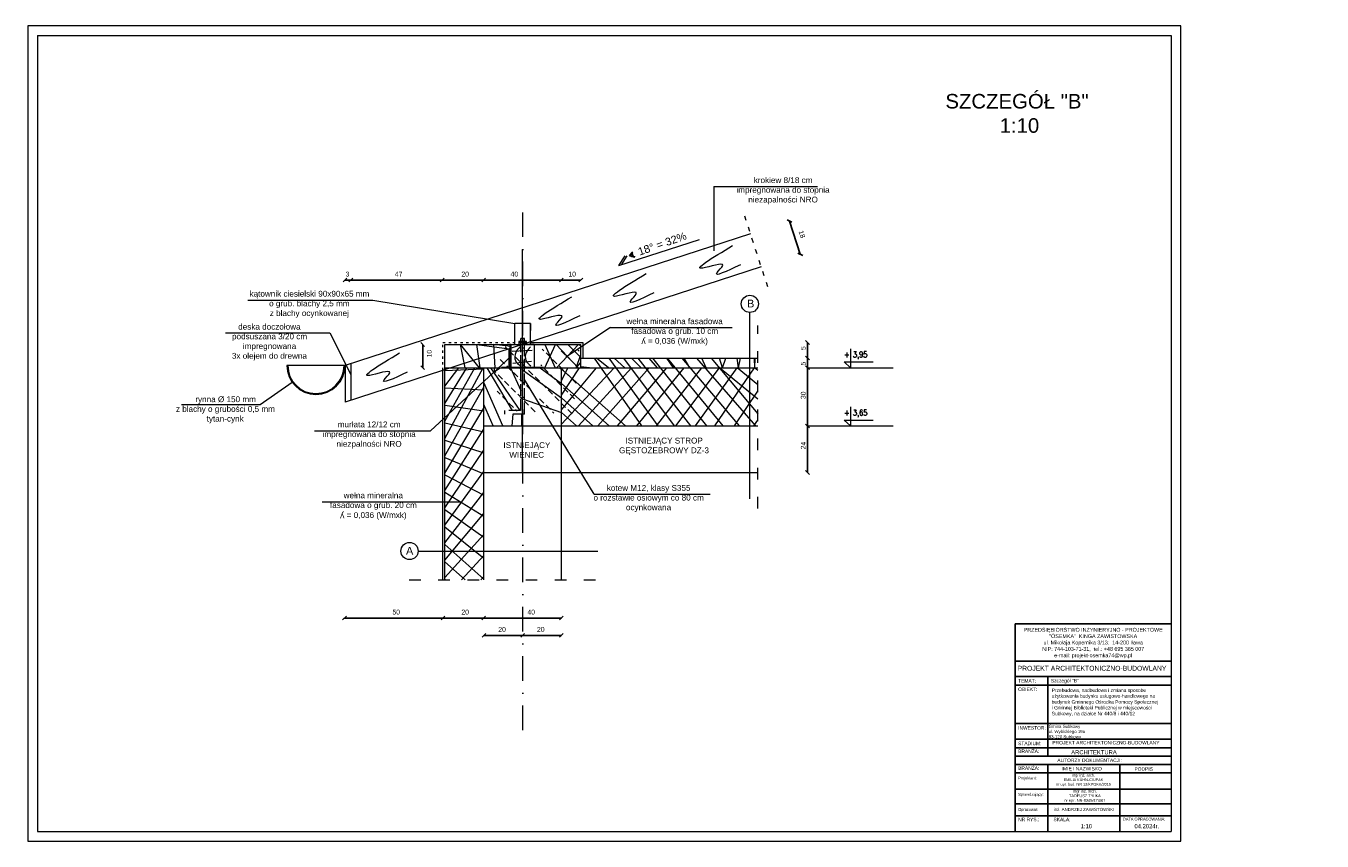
# Model space of a CAD drawing. Header units: millimetres. Extents: x 6197 to 108098, y 4257 to 29730.
# Tile 138 of 148: x 57640 to 64317, y 9027 to 13227. Entities that reach past the tile are written whole.
import ezdxf

# ---------------------------------------------------------------- set-up
doc = ezdxf.new("R2010")
doc.units = ezdxf.units.MM
for name, pattern in [('ACAD_ISO02W100', [15, 12, -3]), ('ACAD_ISO03W100', [30, 12, -18]), ('DASHDOTX2', [50.8, 25.4, -12.7, 0, -12.7])]:
    doc.linetypes.add(name, pattern=pattern)
doc.layers.add('&_opisy_100', color=51, linetype='Continuous', lineweight=20)
doc.layers.add('R-TAB', color=1, linetype='Continuous')
doc.styles.add('Romans', font='romans.shx', dxfattribs={"width": 0.75})
doc.styles.get("Standard").update_dxf_attribs({"font": 'arial.ttf'})
doc.dimstyles.new('ISO-25', dxfattribs={"dimtxt": 2.5, "dimasz": 2.5, "dimexe": 1.25, "dimexo": 0.625, "dimtad": 1, "dimtxsty": 'Standard', "dimcen": 2.5, "dimadec": 0, "dimazin": 0, "dimtfac": 1, "dimtmove": 0, "dimatfit": 3, "dimfxl": 1, "dimarcsym": 0})

# ---------------------------------------------------------------- blocks, each defined once
blk = doc.blocks.new('_Oblique')
at = {"color": 0, "linetype": 'ByBlock', "lineweight": -2}
blk.add_line((-0.5, -0.5), (0.5, 0.5), dxfattribs=at)
blk = doc.blocks.new('*D1558')
at = {"color": 0, "lineweight": -2, "transparency": 16777216}
blk.add_line((59784.33510870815, 11918.01072898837), (59314.33510870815, 11918.01072898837), dxfattribs=at)
at = {"layer": 'Defpoints', "color": 0, "transparency": 16777216}
for p in [(59314.33510870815, 11918.01072898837), (59784.33510870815, 11529.72152248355), (59314.33510870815, 11431.43079176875)]:
    blk.add_point(p, dxfattribs=at)
at = {"color": 0, "lineweight": -2, "transparency": 16777216, "xscale": 20, "yscale": 20, "zscale": 20, "rotation": 180}
blk.add_blockref('_Oblique', (59314.33510870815, 11918.01072898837), dxfattribs=at)
at = {"color": 0, "lineweight": -2, "transparency": 16777216, "xscale": 20, "yscale": 20, "zscale": 20}
blk.add_blockref('_Oblique', (59784.33510870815, 11918.01072898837), dxfattribs=at)
at = {"color": 0, "lineweight": 20, "transparency": 16777216, "insert": (59560.53465647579, 11948.53943959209), "char_height": 25, "width": 33.3731241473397, "attachment_point": 5}
blk.add_mtext('47', dxfattribs=at)
blk = doc.blocks.new('*D1559')
at = {"color": 0, "lineweight": -2, "transparency": 16777216}
blk.add_line((59314.33510870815, 11918.01072898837), (59284.33510870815, 11918.01072898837), dxfattribs=at)
at = {"layer": 'Defpoints', "color": 0, "transparency": 16777216}
for p in [(59284.33510870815, 11918.01072898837), (59284.33510870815, 11421.68320086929), (59314.33510870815, 11431.43079176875)]:
    blk.add_point(p, dxfattribs=at)
at = {"color": 0, "lineweight": -2, "transparency": 16777216, "xscale": 20, "yscale": 20, "zscale": 20, "rotation": 180}
blk.add_blockref('_Oblique', (59284.33510870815, 11918.01072898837), dxfattribs=at)
at = {"color": 0, "lineweight": -2, "transparency": 16777216, "xscale": 20, "yscale": 20, "zscale": 20}
blk.add_blockref('_Oblique', (59314.33510870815, 11918.01072898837), dxfattribs=at)
at = {"color": 0, "lineweight": 20, "transparency": 16777216, "insert": (59296.65482659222, 11948.53943959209), "char_height": 25, "width": 33.3731241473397, "attachment_point": 5}
blk.add_mtext('3', dxfattribs=at)
blk = doc.blocks.new('*D1560')
at = {"color": 0, "lineweight": -2, "transparency": 16777216}
blk.add_line((59684.24520439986, 11466.27418843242), (59684.24520439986, 11586.27418843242), dxfattribs=at)
at = {"layer": 'Defpoints', "color": 0, "transparency": 16777216}
for p in [(59684.24520439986, 11586.27418843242), (60139.33510870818, 11586.27418843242), (60139.0452277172, 11466.27418843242)]:
    blk.add_point(p, dxfattribs=at)
at = {"color": 0, "lineweight": -2, "transparency": 16777216, "xscale": 20, "yscale": 20, "zscale": 20}
for p, rotation in [((59684.24520439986, 11586.27418843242), 90), ((59684.24520439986, 11466.27418843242), 270)]:
    blk.add_blockref('_Oblique', p, dxfattribs=dict(at, rotation=rotation))
at = {"color": 0, "lineweight": 20, "transparency": 16777216, "insert": (59718.42599220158, 11538.59435084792), "char_height": 25, "attachment_point": 5, "rotation": 90}
blk.add_mtext('10', dxfattribs=at)
blk = doc.blocks.new('*D1561')
at = {"color": 0, "lineweight": -2, "transparency": 16777216}
blk.add_line((59998.61959166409, 11918.01072898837), (59784.33510870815, 11918.01072898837), dxfattribs=at)
at = {"layer": 'Defpoints', "color": 0, "transparency": 16777216}
for p in [(59784.33510870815, 11918.01072898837), (59784.33510870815, 11431.43079176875), (59998.61959166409, 11466.27418843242)]:
    blk.add_point(p, dxfattribs=at)
at = {"color": 0, "lineweight": -2, "transparency": 16777216, "xscale": 20, "yscale": 20, "zscale": 20, "rotation": 180}
blk.add_blockref('_Oblique', (59784.33510870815, 11918.01072898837), dxfattribs=at)
at = {"color": 0, "lineweight": -2, "transparency": 16777216, "xscale": 20, "yscale": 20, "zscale": 20}
blk.add_blockref('_Oblique', (59998.61959166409, 11918.01072898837), dxfattribs=at)
at = {"color": 0, "lineweight": 20, "transparency": 16777216, "insert": (59903.10401911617, 11948.53943959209), "char_height": 25, "width": 33.3731241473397, "attachment_point": 5}
blk.add_mtext('20', dxfattribs=at)
blk = doc.blocks.new('*D1562')
at = {"color": 0, "lineweight": -2, "transparency": 16777216}
blk.add_line((60398.61959166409, 11918.01072898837), (59998.61959166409, 11918.01072898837), dxfattribs=at)
at = {"layer": 'Defpoints', "color": 0, "transparency": 16777216}
for p in [(59998.61959166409, 11918.01072898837), (59998.61959166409, 11431.43079176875), (60398.61959166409, 11466.27418843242)]:
    blk.add_point(p, dxfattribs=at)
at = {"color": 0, "lineweight": -2, "transparency": 16777216, "xscale": 20, "yscale": 20, "zscale": 20, "rotation": 180}
blk.add_blockref('_Oblique', (59998.61959166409, 11918.01072898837), dxfattribs=at)
at = {"color": 0, "lineweight": -2, "transparency": 16777216, "xscale": 20, "yscale": 20, "zscale": 20}
blk.add_blockref('_Oblique', (60398.61959166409, 11918.01072898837), dxfattribs=at)
at = {"color": 0, "lineweight": 20, "transparency": 16777216, "insert": (60156.48238320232, 11948.53943959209), "char_height": 25, "width": 33.3731241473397, "attachment_point": 5}
blk.add_mtext('40', dxfattribs=at)
blk = doc.blocks.new('*D1563')
at = {"color": 0, "lineweight": -2, "transparency": 16777216}
blk.add_line((60498.61959166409, 11918.01072898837), (60398.61959166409, 11918.01072898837), dxfattribs=at)
at = {"layer": 'Defpoints', "color": 0, "transparency": 16777216}
for p in [(60398.61959166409, 11918.01072898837), (60398.61959166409, 11431.43079176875), (60498.61959166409, 11466.27418843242)]:
    blk.add_point(p, dxfattribs=at)
at = {"color": 0, "lineweight": -2, "transparency": 16777216, "xscale": 20, "yscale": 20, "zscale": 20, "rotation": 180}
blk.add_blockref('_Oblique', (60398.61959166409, 11918.01072898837), dxfattribs=at)
at = {"color": 0, "lineweight": -2, "transparency": 16777216, "xscale": 20, "yscale": 20, "zscale": 20}
blk.add_blockref('_Oblique', (60498.61959166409, 11918.01072898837), dxfattribs=at)
at = {"color": 0, "lineweight": 20, "transparency": 16777216, "insert": (60454.34444398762, 11948.53943959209), "char_height": 25, "width": 33.3731241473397, "attachment_point": 5}
blk.add_mtext('10', dxfattribs=at)
blk = doc.blocks.new('*D1564')
at = {"color": 0, "lineweight": -2, "transparency": 16777216}
blk.add_line((59998.61959166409, 10176.53605857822), (59788.61959166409, 10176.53605857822), dxfattribs=at)
at = {"layer": 'Defpoints', "color": 0, "transparency": 16777216}
for p in [(59788.61959166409, 10372.82758489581), (59998.61959166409, 10372.82758489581), (59788.61959166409, 10176.53605857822)]:
    blk.add_point(p, dxfattribs=at)
at = {"color": 0, "lineweight": -2, "transparency": 16777216, "xscale": 20, "yscale": 20, "zscale": 20, "rotation": 180}
blk.add_blockref('_Oblique', (59788.61959166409, 10176.53605857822), dxfattribs=at)
at = {"color": 0, "lineweight": -2, "transparency": 16777216, "xscale": 20, "yscale": 20, "zscale": 20}
blk.add_blockref('_Oblique', (59998.61959166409, 10176.53605857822), dxfattribs=at)
at = {"color": 0, "lineweight": 20, "transparency": 16777216, "insert": (59903.10401911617, 10207.06476918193), "char_height": 25, "width": 33.3731241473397, "attachment_point": 5}
blk.add_mtext('20', dxfattribs=at)
blk = doc.blocks.new('*D1565')
at = {"color": 0, "lineweight": -2, "transparency": 16777216}
blk.add_line((60398.61959166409, 10176.53605857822), (59998.61959166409, 10176.53605857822), dxfattribs=at)
at = {"layer": 'Defpoints', "color": 0, "transparency": 16777216}
for p in [(59998.61959166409, 10372.82758489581), (60398.61959166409, 10372.82758501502), (59998.61959166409, 10176.53605857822)]:
    blk.add_point(p, dxfattribs=at)
at = {"color": 0, "lineweight": -2, "transparency": 16777216, "xscale": 20, "yscale": 20, "zscale": 20, "rotation": 180}
blk.add_blockref('_Oblique', (59998.61959166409, 10176.53605857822), dxfattribs=at)
at = {"color": 0, "lineweight": -2, "transparency": 16777216, "xscale": 20, "yscale": 20, "zscale": 20}
blk.add_blockref('_Oblique', (60398.61959166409, 10176.53605857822), dxfattribs=at)
at = {"color": 0, "lineweight": 20, "transparency": 16777216, "insert": (60243.36859555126, 10207.06476918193), "char_height": 25, "width": 33.3731241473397, "attachment_point": 5}
blk.add_mtext('40', dxfattribs=at)
blk = doc.blocks.new('*D1566')
at = {"color": 0, "lineweight": -2, "transparency": 16777216}
blk.add_line((59788.61959166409, 10176.53605857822), (59281.26964015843, 10176.53605857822), dxfattribs=at)
at = {"layer": 'Defpoints', "color": 0, "transparency": 16777216}
for p in [(59281.26964015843, 11287.97663525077), (59788.61959166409, 10372.82758489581), (59281.26964015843, 10176.53605857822)]:
    blk.add_point(p, dxfattribs=at)
at = {"color": 0, "lineweight": -2, "transparency": 16777216, "xscale": 20, "yscale": 20, "zscale": 20, "rotation": 180}
blk.add_blockref('_Oblique', (59281.26964015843, 10176.53605857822), dxfattribs=at)
at = {"color": 0, "lineweight": -2, "transparency": 16777216, "xscale": 20, "yscale": 20, "zscale": 20}
blk.add_blockref('_Oblique', (59788.61959166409, 10176.53605857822), dxfattribs=at)
at = {"color": 0, "lineweight": 20, "transparency": 16777216, "insert": (59547.89986796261, 10207.06476918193), "char_height": 25, "width": 33.3731241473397, "attachment_point": 5}
blk.add_mtext('50', dxfattribs=at)
blk = doc.blocks.new('*D1567')
at = {"color": 0, "lineweight": -2, "transparency": 16777216}
blk.add_line((60398.61959166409, 10087.22084513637), (60199.33510870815, 10087.22084513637), dxfattribs=at)
at = {"layer": 'Defpoints', "color": 0, "transparency": 16777216}
for p in [(60199.33510870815, 10372.82758489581), (60398.61959166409, 10372.82758489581), (60199.33510870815, 10087.22084513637)]:
    blk.add_point(p, dxfattribs=at)
at = {"color": 0, "lineweight": -2, "transparency": 16777216, "xscale": 20, "yscale": 20, "zscale": 20, "rotation": 180}
blk.add_blockref('_Oblique', (60199.33510870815, 10087.22084513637), dxfattribs=at)
at = {"color": 0, "lineweight": -2, "transparency": 16777216, "xscale": 20, "yscale": 20, "zscale": 20}
blk.add_blockref('_Oblique', (60398.61959166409, 10087.22084513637), dxfattribs=at)
at = {"color": 0, "lineweight": 20, "transparency": 16777216, "insert": (60292.52259797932, 10117.74955574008), "char_height": 25, "width": 33.3731241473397, "attachment_point": 5}
blk.add_mtext('20', dxfattribs=at)
blk = doc.blocks.new('*D1568')
at = {"color": 0, "lineweight": -2, "transparency": 16777216}
blk.add_line((60199.33510870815, 10087.22084513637), (60000.05062575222, 10087.22084513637), dxfattribs=at)
at = {"layer": 'Defpoints', "color": 0, "transparency": 16777216}
for p in [(60000.05062575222, 10372.82758489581), (60199.33510870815, 10372.82758489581), (60000.05062575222, 10087.22084513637)]:
    blk.add_point(p, dxfattribs=at)
at = {"color": 0, "lineweight": -2, "transparency": 16777216, "xscale": 20, "yscale": 20, "zscale": 20, "rotation": 180}
blk.add_blockref('_Oblique', (60000.05062575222, 10087.22084513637), dxfattribs=at)
at = {"color": 0, "lineweight": -2, "transparency": 16777216, "xscale": 20, "yscale": 20, "zscale": 20}
blk.add_blockref('_Oblique', (60199.33510870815, 10087.22084513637), dxfattribs=at)
at = {"color": 0, "lineweight": 20, "transparency": 16777216, "insert": (60093.23811502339, 10117.74955574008), "char_height": 25, "width": 33.3731241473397, "attachment_point": 5}
blk.add_mtext('20', dxfattribs=at)
blk = doc.blocks.new('*D1569')
at = {"color": 0, "lineweight": -2, "transparency": 16777216}
blk.add_line((61666.87403459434, 11516.27418843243), (61666.87403459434, 11596.27418843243), dxfattribs=at)
at = {"layer": 'Defpoints', "color": 0, "transparency": 16777216}
for p in [(60508.61959166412, 11596.27418843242), (61666.87403459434, 11596.27418843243), (60508.61959166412, 11516.27418843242)]:
    blk.add_point(p, dxfattribs=at)
at = {"color": 0, "lineweight": -2, "transparency": 16777216, "xscale": 20, "yscale": 20, "zscale": 20}
for p, rotation in [((61666.87403459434, 11596.27418843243), 90), ((61666.87403459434, 11516.27418843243), 270)]:
    blk.add_blockref('_Oblique', p, dxfattribs=dict(at, rotation=rotation))
at = {"color": 0, "lineweight": 20, "transparency": 16777216, "insert": (61644.86877031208, 11567.18717995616), "char_height": 25, "attachment_point": 5, "rotation": 90}
blk.add_mtext('5', dxfattribs=at)
blk = doc.blocks.new('*D1570')
at = {"color": 0, "lineweight": -2, "transparency": 16777216}
blk.add_line((61666.87403602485, 11466.27418843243), (61666.87403602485, 11516.27418843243), dxfattribs=at)
at = {"layer": 'Defpoints', "color": 0, "transparency": 16777216}
for p in [(60508.61959166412, 11516.27418843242), (61666.87403602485, 11516.27418843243), (60508.61959166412, 11466.27418843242)]:
    blk.add_point(p, dxfattribs=at)
at = {"color": 0, "lineweight": -2, "transparency": 16777216, "xscale": 20, "yscale": 20, "zscale": 20}
for p, rotation in [((61666.87403602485, 11516.27418843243), 90), ((61666.87403602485, 11466.27418843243), 270)]:
    blk.add_blockref('_Oblique', p, dxfattribs=dict(at, rotation=rotation))
at = {"color": 0, "lineweight": 20, "transparency": 16777216, "insert": (61644.86877031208, 11487.18717995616), "char_height": 25, "attachment_point": 5, "rotation": 90}
blk.add_mtext('5', dxfattribs=at)
blk = doc.blocks.new('*D1571')
at = {"color": 0, "lineweight": -2, "transparency": 16777216}
blk.add_line((61666.87404031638, 11166.27418843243), (61666.87404031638, 11466.27418700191), dxfattribs=at)
at = {"layer": 'Defpoints', "color": 0, "transparency": 16777216}
for p in [(60508.61959309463, 11466.27418700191), (61666.87404031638, 11466.27418700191), (60508.61959309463, 11166.27418843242)]:
    blk.add_point(p, dxfattribs=at)
at = {"color": 0, "lineweight": -2, "transparency": 16777216, "xscale": 20, "yscale": 20, "zscale": 20}
for p, rotation in [((61666.87404031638, 11466.27418700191), 90), ((61666.87404031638, 11166.27418843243), 270)]:
    blk.add_blockref('_Oblique', p, dxfattribs=dict(at, rotation=rotation))
at = {"color": 0, "lineweight": 20, "transparency": 16777216, "insert": (61644.86877174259, 11324.15937379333), "char_height": 25, "attachment_point": 5, "rotation": 90}
blk.add_mtext('30', dxfattribs=at)
blk = doc.blocks.new('*D1572')
at = {"color": 0, "lineweight": -2, "transparency": 16777216}
blk.add_line((61666.87404746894, 10926.27418843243), (61666.87404746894, 11166.27418414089), dxfattribs=at)
at = {"layer": 'Defpoints', "color": 0, "transparency": 16777216}
for p in [(60508.61959738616, 11166.27418414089), (61666.87404746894, 11166.27418414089), (60508.61959738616, 10926.27418843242)]:
    blk.add_point(p, dxfattribs=at)
at = {"color": 0, "lineweight": -2, "transparency": 16777216, "xscale": 20, "yscale": 20, "zscale": 20}
for p, rotation in [((61666.87404746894, 11166.27418414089), 90), ((61666.87404746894, 10926.27418843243), 270)]:
    blk.add_blockref('_Oblique', p, dxfattribs=dict(at, rotation=rotation))
at = {"color": 0, "lineweight": 20, "transparency": 16777216, "insert": (61644.86877603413, 11065.14023974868), "char_height": 25, "attachment_point": 5, "rotation": 90}
blk.add_mtext('24', dxfattribs=at)
blk = doc.blocks.new('*D1608')
at = {"color": 0, "lineweight": -2, "transparency": 16777216}
blk.add_line((61573.52270840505, 12222.03800622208), (61629.1457674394, 12050.84783331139), dxfattribs=at)
at = {"layer": 'Defpoints', "color": 0, "transparency": 16777216}
for p in [(61372.86582584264, 12156.84063282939), (61629.1457674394, 12050.84783331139), (61428.48888487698, 11985.6504599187)]:
    blk.add_point(p, dxfattribs=at)
at = {"color": 0, "lineweight": -2, "transparency": 16777216, "xscale": 20, "yscale": 20, "zscale": 20}
for p, rotation in [((61573.52270840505, 12222.03800622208), 108.0000000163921), ((61629.1457674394, 12050.84783331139), 288.0000000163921)]:
    blk.add_blockref('_Oblique', p, dxfattribs=dict(at, rotation=rotation))
at = {"color": 0, "lineweight": 20, "transparency": 16777216, "insert": (61638.01759261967, 12153.84159532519), "char_height": 25, "attachment_point": 5, "rotation": 288.00000001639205}
blk.add_mtext('18', dxfattribs=at)

msp = doc.modelspace()

# ---------------------------------------------------------------- hatches: boundary and pattern name
at = {"lineweight": 20}
h = msp.add_hatch(dxfattribs=at)
h.set_pattern_fill('ANSI37', color=256, scale=20, angle=90)
h.set_pattern_definition([(135, (-1177897364.885164, -935728249.1921173), (-44.90128060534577, -44.90128060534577), []), (225, (-1177897364.885164, -935728249.1921173), (44.90128060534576, -44.90128060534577), [])])
h.paths.add_polyline_path([(59998.61959166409, 11466.27418843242), (59830.01308412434, 11466.27418843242), (59798.61959166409, 11456.07382431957), (59798.61959166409, 10372.82758489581), (59998.61959166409, 10372.82758489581)])
h.paths.add_polyline_path([(61411.38579935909, 11466.27418855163), (60398.61959166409, 11466.27418843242), (60398.61959166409, 11166.27418843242), (61411.38579935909, 11166.27418855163)])
h.paths.add_polyline_path([(61411.38579935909, 11516.27418843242), (60498.61959166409, 11516.27418843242), (60498.61959166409, 11466.27418843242), (61411.38579935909, 11466.27418855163)])
h.paths.add_polyline_path([(60498.61959142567, 11586.27418843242), (60259.33510870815, 11586.27418843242), (60259.33510870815, 11466.27418843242), (60498.61959166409, 11466.27418843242)])
h.paths.add_polyline_path([(60139.33510870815, 11566.77900663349), (59830.01308412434, 11466.27418843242), (60139.33510870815, 11466.27418843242)], flags=17)
h.paths.add_polyline_path([(60139.33510870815, 11566.77900663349), (60139.33510870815, 11586.27418843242), (59798.61959166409, 11586.27418843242), (59798.61959166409, 11466.27418843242), (59830.01308412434, 11466.27418843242)])
h = msp.add_hatch(dxfattribs=at)
h.set_pattern_fill('ANSI33', color=256, scale=10, angle=90)
h.set_pattern_definition([(135, (-1177897364.885164, -935728249.1921173), (-44.90128060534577, -44.90128060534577), []), (135, (-1177897364.885164, -935728204.2908174), (-44.90128060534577, -44.90128060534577), [31.75, -15.875])])
h.paths.add_polyline_path([(60398.61959166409, 11466.27418843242), (60198.61959166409, 11466.27418843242), (60198.61959166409, 11166.27418843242), (60398.61959166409, 11166.27418843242)])
h.paths.add_polyline_path([(60189.33510870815, 11466.27418843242), (60090.57676381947, 11466.27418843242), (60074.6532697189, 11466.27418843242), (59998.61959166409, 11395.74402490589), (59998.61959166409, 11166.27418843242), (60198.61959166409, 11166.27418843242), (60198.61959166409, 11226.27418843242), (60107.90407462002, 11226.27418843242), (60107.90407462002, 11246.27418843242), (60189.33510870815, 11246.27418855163)])
h.paths.add_polyline_path([(60074.6532697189, 11466.27418843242), (59998.61959166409, 11466.27418843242), (59998.61959166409, 11395.74402490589)], flags=17)

# ---------------------------------------------------------------- linework, layer by layer
at = {"layer": '&_opisy_100', "color": 0}
for points in [[(61887.22054285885, 11564.26801708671), (61887.22054285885, 11466.27418449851), (61855.09425349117, 11496.34037903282), (62004.83605952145, 11496.34037903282)], [(61887.22054285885, 11264.26801422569), (61887.22054285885, 11166.27418163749), (61855.09425349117, 11196.34037617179), (62004.83605952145, 11196.34037617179)]]:
    msp.add_lwpolyline(points, dxfattribs=at)
at = {"color": 3, "lineweight": 20}
for p, q in [((57649.8460876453, 13227.33423355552), (57649.8460876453, 9027.33423355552)), ((63589.8460876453, 13227.33423355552), (57649.8460876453, 13227.33423355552))]:
    msp.add_line(p, q, dxfattribs=at)
at = {"lineweight": 20}
for p, q in [((63589.8460876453, 9027.33423355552), (63589.8460876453, 13227.33423355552)), ((57699.8460876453, 13177.33423355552), (57699.8460876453, 9077.33423355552)), ((57699.8460876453, 13177.33423355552), (63539.8460876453, 13177.33423355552)), ((63539.8460876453, 13177.33423355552), (63539.8460876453, 9077.33423355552)), ((61184.1704103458, 12400.41049233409), (61718.56904954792, 12400.41049233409)), ((61184.1704103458, 12400.41049233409), (61184.1704103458, 12068.24203589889)), ((61372.86582584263, 12156.84063282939), (59284.33510870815, 11478.23586681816)), ((60198.61959166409, 10922.91253748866), (60198.61959166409, 12075.66273478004)), ((61428.48888487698, 11985.6504599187), (59284.33510870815, 11288.9726664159)), ((58784.24578423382, 11813.83287635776), (59428.09605069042, 11813.83287635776)), ((59428.09605069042, 11813.83287635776), (60159.33510870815, 11694.13152090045)), ((60159.33510870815, 11586.27418843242), (60159.33510870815, 11694.13152090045)), ((60239.33510870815, 11694.13152101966), (60159.33510870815, 11694.13152101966)), ((60239.33510870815, 11586.27418843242), (60239.33510870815, 11693.39219156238)), ((60239.33510870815, 11693.39219156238), (60239.33510870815, 11657.68619051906)), ((61369.6680042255, 10790.78238025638), (61369.6680042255, 11750.84232285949)), ((58667.97378010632, 11645.31425562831), (59205.99566693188, 11645.31425562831)), ((59205.99566693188, 11645.31425562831), (59314.33510870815, 11431.43079176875)), ((60652.35922903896, 11673.37073901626), (60420.87340516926, 11519.96063486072)), ((60652.35922903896, 11673.37073901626), (61277.93548126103, 11673.37073901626)), ((59798.61959166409, 10372.82758489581), (59798.61959166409, 11586.27418843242)), ((59798.61959166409, 11586.27418843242), (60498.61959166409, 11586.27418843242)), ((60139.33510870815, 11466.27418843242), (60139.33510870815, 11586.27418843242)), ((60139.33510870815, 11586.27418843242), (60259.33510870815, 11586.27418843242)), ((60248.13813204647, 11555.66177991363), (60145.9881255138, 11549.04188517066)), ((60189.33510870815, 11601.27418843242), (60179.33510870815, 11601.27418843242)), ((60179.33510870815, 11601.27418843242), (60179.33510870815, 11586.27418843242)), ((60179.33510870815, 11596.27418843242), (60219.33510870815, 11596.27418843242)), ((60189.33510870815, 11586.27418843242), (60189.33510870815, 11616.27418855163)), ((60209.33510870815, 11616.27418843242), (60189.33510870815, 11616.27418843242)), ((60219.33510870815, 11601.27418843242), (60189.33510870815, 11601.27418843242)), ((60199.33510870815, 11586.27418843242), (60199.33510870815, 11616.27418855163)), ((60209.33510870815, 11586.27418831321), (60209.33510870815, 11616.27418855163)), ((60209.33510870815, 11601.27418843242), (60209.33510870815, 11616.27418843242)), ((60219.33510870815, 11586.27418843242), (60219.33510870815, 11601.27418843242)), ((60259.33510870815, 11586.27418843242), (60219.33510870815, 11586.27418843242)), ((60239.33510894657, 11596.27418843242), (60508.61959166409, 11596.27418843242)), ((60259.33510870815, 11586.27418843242), (60259.33510870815, 11466.27418855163)), ((60498.61959166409, 11466.27418843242), (60498.61959142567, 11586.27418843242)), ((60508.61959166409, 11596.27418843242), (60508.61959166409, 11516.27418843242)), ((59314.33510870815, 11487.98345771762), (59314.33510870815, 11298.72025731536)), ((59724.87378663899, 11141.8126501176), (60139.33510870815, 11526.27418843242)), ((60243.95492763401, 11497.82385734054), (60148.0801136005, 11488.06825676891)), ((60498.61959166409, 11516.27418843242), (61411.38579935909, 11516.27418843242)), ((59284.33510870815, 11478.23586681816), (58984.33510870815, 11478.23586681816)), ((59284.33510870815, 11478.23586681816), (59284.33510870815, 11288.9726664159)), ((59788.61959166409, 10372.82758489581), (59788.61959166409, 11452.82462743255)), ((59798.61959166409, 11466.27418843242), (61411.38579935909, 11466.27418855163)), ((59998.61959166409, 10372.82758489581), (59998.61959166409, 11466.27418843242)), ((60398.61959166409, 10372.82758489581), (60398.61959166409, 11466.27418843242)), ((61666.87403745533, 11466.27418461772), (62107.56702799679, 11466.27418461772)), ((58846.76257867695, 11275.99037304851), (59011.63998169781, 11391.94620445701)), ((60566.85428042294, 10814.64144769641), (60209.33510870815, 11406.27418843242)), ((58441.4562351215, 11275.99037304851), (58846.76257867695, 11275.99037304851)), ((59998.61959166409, 11166.27418843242), (61411.38579935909, 11166.27418855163)), ((61666.87404746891, 11166.2741817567), (62107.56703801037, 11166.2741817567)), ((59126.63313503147, 11141.8126501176), (59724.87378663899, 11141.8126501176)), ((59998.61959166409, 10926.27418843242), (61411.38579935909, 10926.27418855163)), ((60398.61959166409, 10372.82758489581), (60398.61959166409, 10926.27418843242)), ((59166.79748577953, 10776.09660163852), (59888.00465054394, 10776.09660163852)), ((60566.85428042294, 10814.64144769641), (61165.09493203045, 10814.64144769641)), ((59660.89501900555, 10521.56946984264), (60586.49402398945, 10521.56946984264)), ((57649.8460876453, 9027.33423355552), (63589.8460876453, 9027.33423355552)), ((57699.8460876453, 9077.33423355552), (63539.8460876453, 9077.33423355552))]:
    msp.add_line(p, q, dxfattribs=at)
at = {"linetype": 'DASHDOTX2', "lineweight": 20, "ltscale": 5}
msp.add_line((60199.33510870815, 9598.786562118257), (60199.33510870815, 12286.58695116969), dxfattribs=at)
at = {"linetype": 'ACAD_ISO03W100', "lineweight": 20, "ltscale": 2}
msp.add_line((61462.10209793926, 11882.19962731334), (61343.79640717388, 12246.30710462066), dxfattribs=at)
at = {"lineweight": 0}
for p, q in [((60695.05431432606, 11992.4832687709), (61110.05431432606, 12127.32494286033)), ((60695.05431432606, 11992.4832687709), (60727.80239219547, 12043.05794766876)), ((60707.7188226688, 11996.59821680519), (60737.80239219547, 12043.05794766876))]:
    msp.add_line(p, q, dxfattribs=at)
at = {"lineweight": 30}
for p, q in [((60750.04865808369, 12043.73331287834), (60767.40560121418, 12063.41520050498)), ((60750.04865808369, 12043.73331287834), (60777.65608329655, 12037.02612117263)), ((60306.66241950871, 11466.27418843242), (60090.57676381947, 11466.27418843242))]:
    msp.add_line(p, q, dxfattribs=at)
at = {"linetype": 'ACAD_ISO03W100', "lineweight": 20, "ltscale": 5}
for p, q in [((61411.38579935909, 10740.92549422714), (61411.38579935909, 11683.03019407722)), ((60107.90407462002, 11226.27418843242), (60107.90407462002, 11246.27418843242)), ((60187.90407462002, 11246.27418855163), (60107.90407462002, 11246.27418843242)), ((60207.90407462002, 11226.27418843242), (60107.90407462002, 11226.27418843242)), ((59614.75239891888, 10372.82758489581), (60610.2292119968, 10372.82758489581))]:
    msp.add_line(p, q, dxfattribs=at)
at = {"linetype": 'ACAD_ISO03W100', "lineweight": 20}
for p, q in [((59788.61959166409, 11596.27418843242), (60159.33510846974, 11596.27418843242)), ((59788.61959166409, 11452.82462743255), (59788.61959166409, 11596.27418843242))]:
    msp.add_line(p, q, dxfattribs=at)
at = {"linetype": 'ACAD_ISO02W100', "lineweight": 20, "ltscale": 5}
for p, q in [((60189.33510870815, 11246.27418855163), (60189.33510870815, 11586.27418855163)), ((60209.33510870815, 11226.27418831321), (60209.33510870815, 11586.27418855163))]:
    msp.add_line(p, q, dxfattribs=at)
at = {"lineweight": 20}
for centre in [(61369.6680042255, 11795.10781076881), (59616.62953109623, 10521.56946984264)]:
    msp.add_circle(centre, 44.26548790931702, dxfattribs=at)
at = {"lineweight": 30}
msp.add_arc((60750.04865808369, 12043.73331287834), 16.09959030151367, 333.1631780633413, 63.16319333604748, dxfattribs=at)
at = {"lineweight": 20}
for centre, radius, start, end in [((59134.33510870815, 11478.23586681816), 150, 180, 0), ((59134.33510894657, 11478.27788058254), 145.0847392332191, 180.0165905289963, 359.9834094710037)]:
    msp.add_arc(centre, radius, start, end, dxfattribs=at)
for points in [[(61320.54313702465, 11996.6099973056), (61201.4647662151, 11956.94165495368), (61229.81684250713, 11992.35984376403), (61127.74997992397, 11979.60920110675), (61280.85049242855, 12095.780489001)], [(60875.41698188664, 11852.10423115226), (60756.33861107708, 11812.43588880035), (60784.69068736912, 11847.8540776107), (60682.62382478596, 11835.10343495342), (60835.72433729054, 11951.27472284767)], [(60492.93336219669, 11733.0995682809), (60373.85499138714, 11693.43122592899), (60402.20706767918, 11728.84941473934), (60300.14020509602, 11716.09877208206), (60453.24071760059, 11832.2700599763)], [(60185.38389057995, 11573.43120792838), (60163.420330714, 11544.86072972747), (60162.02541465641, 11502.70197907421), (60186.4298846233, 11476.22207859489)], [(60239.77095122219, 11573.43120792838), (60217.80739135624, 11544.86072972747), (60216.41247529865, 11502.70197907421), (60240.81694526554, 11476.22207859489)], [(59605.07100100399, 11443.8776575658), (59485.99263019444, 11404.20931521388), (59514.34470648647, 11439.62750402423), (59412.27784390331, 11426.87686136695), (59565.37835640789, 11543.0481492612)]]:
    msp.add_spline(points, degree=3, dxfattribs=at)
at = {"layer": 'R-TAB', "color": 0}
for p, q in [((62736.37898750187, 10145.84441057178), (63539.8460876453, 10145.84441057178)), ((62736.37898750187, 9205.456946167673), (62736.37898750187, 10145.84441057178)), ((62736.37898750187, 9953.805833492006), (63539.8460876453, 9953.805833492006)), ((62736.37898750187, 9874.830833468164), (63539.8460876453, 9874.830833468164)), ((62736.37898750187, 9831.394583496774), (63539.8460876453, 9831.394583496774)), ((62903.98179550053, 9465.090550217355), (62903.98179550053, 9874.830833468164)), ((62736.37898750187, 9632.43509975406), (63539.8460876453, 9632.43509975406)), ((62736.37898750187, 9551.963050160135), (63539.8460876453, 9551.963050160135)), ((62736.37898750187, 9508.526800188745), (63539.8460876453, 9508.526800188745)), ((62736.37898750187, 9465.090550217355), (63539.8460876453, 9465.090550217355)), ((62736.37898750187, 9421.654300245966), (63539.8460876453, 9421.654300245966)), ((62903.98179550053, 9205.456946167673), (62903.98179550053, 9421.654300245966)), ((63275.45394987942, 9205.456946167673), (63275.45394987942, 9421.654300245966)), ((62736.37898750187, 9378.218050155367), (63539.8460876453, 9378.218050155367)), ((62736.37898750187, 9294.00036672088), (63539.8460876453, 9294.00036672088)), ((62736.37898750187, 9219.819208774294), (63539.8460876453, 9219.819208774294)), ((62736.37898750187, 9077.33423355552), (62736.37898750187, 9219.819208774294)), ((62736.37898750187, 9219.819208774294), (63539.8460876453, 9219.819208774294)), ((62736.37898750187, 9219.819208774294), (63539.8460876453, 9219.819208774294)), ((62736.37898750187, 9219.819208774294), (63539.8460876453, 9219.819208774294)), ((62903.98179550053, 9077.33423355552), (62903.98179550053, 9219.819208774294)), ((63275.45394987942, 9077.33423355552), (63275.45394987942, 9219.819208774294)), ((62736.37898750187, 9156.981325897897), (63539.8460876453, 9156.981325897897))]:
    msp.add_line(p, q, dxfattribs=at)

# ---------------------------------------------------------------- texts
at = {"layer": '&_opisy_100', "color": 0, "char_height": 30, "width": 841.2765625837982, "attachment_point": 1, "rotation": 359.99999780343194, "style": 'Romans'}
for s, insert in [('\\A1;\\pi-90,l120,t120;+ 3,95', (61825.29140610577, 11549.65750196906)), ('\\A1;\\pi-90,l120,t120;+ 3,65', (61825.29140610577, 11249.65749910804))]:
    msp.add_mtext(s, dxfattribs=dict(at, insert=insert))
at = {"attachment_point": 1}
for s, width, insert, char_height in [('\\A1;\\pi191.46148,t461.46148;krokiew 8/18 cm\\P\\pi102.41305,t372.41305;impregnowana do stopnia \\P\\pi163.06789,t433.06789;niezapalności NRO', 680.2217330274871, (61198.11339564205, 12447.69620958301), 30), ('\\pi39.50395;SZCZEGÓŁ "C"\\P\\pi185.30204;1:10', 470.6040870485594, (54796.23488082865, 11935.75754129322), 40), ('\\pi34.22751,t304.22751;kątownik ciesielski 90x90x65 mm\\P\\pi134.83802,t404.83802;o grub. blachy 2,5 mm \\P\\pi138.12246,t408.12246;z blachy ocynkowanej', 680.2217330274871, (58758.19363517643, 11862.54062477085), 30), ('\\pi64.88057,t424.88057;B', 159.965771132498, (61290.08781356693, 11816.85213056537), 40), ('\\A1;\\pi97.94332,t367.94332;kotwy wklejane\\P\\pi122.28507,t392.28507; 2x M12/120\\P\\pi46.27211,t316.27211;ze stali ocynkowanej \\P\\pi44.18479,t314.18479;na żywice iniekcyjną, \\P\\pi84.94878,t354.94878;otwory Ø 13 mm', 473.2126962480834, (55343.56947317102, 11721.60370206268), 30), ('\\A1;\\pi180.96353,t450.96353;deska doczołowa \\P\\pi149.46967,t419.46967;podsuszana 3/20 cm\\P\\pi204.93692,t474.93692;impregnowana \\P\\pi148.5181,t418.5181;3x olejem do drewna', 680.2217330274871, (58552.8244697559, 11692.59997287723), 30), ('\\A1;\\pi92.94852,t362.94852;wełna mineralna fasadowa\\P\\pi118.0065,t388.0065;fasadowa o grub. 10 cm\\P\\pi169.6743,t439.6743;{\\H1.08333x;ʎ\\H0.92308x; = 0,036 (W/mxk)}', 680.2217330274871, (60640.86564535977, 11720.65645626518), 30), ('\\A1;\\pi186.76503,t456.76503;rynna Ø 150 mm\\P\\pi86.80937,t356.80937;z blachy o grubości 0,5 mm \\P\\pi245.06653,t515.06653;tytan-cynk', 680.2217330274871, (58326.30692477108, 11318.83958080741), 30), ('\\A1;\\pi180.95329,t450.95329;murłata 12/12 cm\\P\\pi102.41305,t372.41305;impregnowana do stopnia \\P\\pi174.72205,t444.72205;niezpalności NRO', 680.2217330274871, (59065.79540629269, 11189.09836736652), 30), ('\\pi193.30223,t463.30223;ISTNIEJĄCY STROP \\P\\pi159.92569,t429.92569;GĘSTOŻEBROWY DZ-3', 779.0805839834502, (60535.72895903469, 11105.77951303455), 30), ('\\pi36.98628,t306.98628;ISTNIEJĄCY \\P\\pi67.40579,t337.40579;WIENIEC', 311.9261693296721, (60062.94966955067, 11082.47213498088), 30), ('\\A1;\\pi232.78124,t502.78124;3', 485.2077779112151, (55217.75964703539, 11014.50699448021), 30), ('\\A1;\\pi188.47376,t458.47376;wełna mineralna\\P\\pi118.0065,t388.0065;fasadowa o grub. 20 cm\\P\\pi169.6743,t439.6743;{\\H1.08333x;ʎ\\H0.92308x; = 0,036 (W/mxk)}', 680.2217330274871, (59088.83506626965, 10823.38231888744), 30), ('\\pi126.86735,t396.86735;kotew M12, klasy S355\\P\\pi58.0065,t328.0065;o rozstawie osiowym co 80 cm\\P\\pi225.20636,t495.20636;ocynkowana', 680.2217330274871, (60506.01655168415, 10861.92716494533), 30), ('\\pi61.30621,t421.30621;A', 159.965771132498, (59537.04934043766, 10543.3137896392), 40)]:
    msp.add_mtext_dynamic_manual_height_columns(s, width=width, gutter_width=12.5, heights=[0], dxfattribs=dict(at, insert=insert, char_height=char_height))
at = {"insert": (60788.64811439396, 12081.46637896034), "char_height": 39.99999999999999, "attachment_point": 1, "rotation": 19.281416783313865}
msp.add_mtext_dynamic_manual_height_columns('18%%D = 32%', width=405.2873425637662, gutter_width=25, heights=[0], dxfattribs=at)
at = {"lineweight": 0, "insert": (62924.55860943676, 9813.480281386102), "char_height": 18, "width": 610.1979330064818, "attachment_point": 1}
msp.add_mtext('\\A1;Przebudowa, nadbudowa i zmiana sposobu użytkowania budynku usługowo-handlowego na budynek Gminnego Ośrodka Pomocy Społecznej ^Ji Gminnej Biblioteki Publicznej w miejscowości Subkowy, na działce Nr 440/8 i 440/12', dxfattribs=at)
at = {"layer": 'R-TAB', "color": 0, "ltscale": 24}
for s, insert, char_height, width, attachment_point in [('\\pi356.50534;SZCZEGÓŁ "B"\\P\\pi606.72703; 1:10', (62020.46597714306, 12876.82449320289), 75, 1441.472483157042, 1), ('\\pi553.40265;RZUT DACHU 1:100', (29238.61840088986, 12807.61923671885), 75, 2065.84350681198, 1), ('\\pi356.50534;SZCZEGÓŁ "A"\\P\\pi606.72703; 1:10', (48371.57046904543, 12794.51671885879), 75, 1441.472483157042, 1), ('\\pi331.69293;PRZEKRÓJ  B-B\\P\\pi577.59163; 1:100', (34900.6479270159, 12340.32051880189), 75, 1441.472483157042, 1), ('\\pi328.82799;PRZEKRÓJ  A-A\\P\\pi577.59163; 1:100', (40756.38602866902, 12341.91017907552), 75, 1441.472483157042, 1), ('\\pi325.19565;PRZEKRÓJ  C-C\\P\\pi606.72703; 1:50', (54325.23626055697, 12386.2990584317), 75, 1441.472483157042, 1), ('PRZEDSIĘBIORSTWO INŻYNIERYJNO - PROJEKTOWE\\P"ÓSEMKA"  KINGA ZAWISTOWSKA\\Pul. Mikołaja Kopernika 3/13;  14-200 Iława\\PNIP: 744-103-71-31,  tel.: +48 695 385 007\\Pe-mail: projekt-osemka74@wp.pl', (63138.33429379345, 10047.34175291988), 19.74375, 781.7201668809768, 5), ('\\pi208.80059;AUTORZY DOKUMENTACJI:', (55108.00142540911, 10033.37443577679), 18, 747.8999604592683, 1), ('PROJEKT ARCHITEKTONICZNO-BUDOWLANY', (62748.94494743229, 9930.31276443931), 25, 1090.217896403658, 1), ('TEMAT:', (62751.62552256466, 9861.94348946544), 18, 136.7002584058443, 1), ('OBIEKT:', (62751.62552256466, 9818.587470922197), 18, 136.7002584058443, 1), ('Szczegół "B"', (62920.0070933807, 9862.991310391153), 18, 711.5777248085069, 1), ('INWESTOR:', (62751.62552256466, 9619.627987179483), 18, 136.7002584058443, 1), ('Gmina Subkowy\\Pul. Wybickiego 19a\\P83-120 Subkowy', (62908.83327145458, 9626.414865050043), 16, 675.7762097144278, 1), ('STADIUM:', (62751.62552256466, 9539.469730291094), 18, 136.7002584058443, 1), ('BRANŻA:', (62751.62552256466, 9499.237431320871), 18, 136.7002584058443, 1), ('PROJEKT ARCHITEKTONICZNO-BUDOWLANY', (62927.7370848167, 9543.511056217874), 18, 1090.217896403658, 1), ('ARCHITEKTURA', (63024.89411539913, 9496.033480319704), 21.6, 490.7206424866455, 1), ('\\pi208.80059;AUTORZY DOKUMENTACJI:', (62744.68394656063, 9452.5621688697), 18, 747.8999604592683, 1), ('BRANŻA:', (62751.62552256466, 9412.364931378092), 18, 136.7002584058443, 1), ('Projektant:', (62751.62552256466, 9359.787653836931), 14.4, 136.7002584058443, 1), ('{\\C256;\\c0;mgr inż. arch. \\PEMILIA KÜHN-CIUPAK\\Pnr upr. bud, NR 12/KPOKK/2015}', (63088.18923635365, 9373.68055084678), 14, 282.632780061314, 2), ('\\pi13.924;IMIĘ I NAZWISKO', (62962.16195602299, 9409.182685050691), 18, 253.4201483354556, 1), ('PODPIS', (63350.67672510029, 9408.079083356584), 18, 136.7002584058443, 1), ('{\\C256;\\c0;mgr inż. arch. \\PTADEUSZ TYLKA\\Pnr upr. NN-8345/474/81}', (63095.30803747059, 9292.014890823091), 14.4, 350.3374905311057, 2), ('Sprawdzający:', (62751.62552256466, 9275.569970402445), 14.4, 136.7002584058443, 1), ('Opracował:', (62751.62552256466, 9197.194792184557), 14.4, 136.7002584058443, 1), ('NR RYS.:', (62751.62552256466, 9147.691957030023), 18, 136.7002584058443, 1), ('SKALA:', (62933.54440493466, 9147.691957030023), 18, 136.7002584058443, 1), ('inż. ANDRZEJ ZAWISTOWSKI', (63090.78552169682, 9182.041136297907), 16.2, 346.4996319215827, 8), ('DATA OPRACOWANIA:', (63291.86581582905, 9147.691957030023), 14.4, 278.3072259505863, 1), ('1:10', (63073.67492241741, 9114.938871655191), 21.6, 136.7002584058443, 1), ('04.2024r.', (63350.67672510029, 9114.938871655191), 21.6, 136.7002584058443, 1)]:
    msp.add_mtext(s, dxfattribs=dict(at, insert=insert, char_height=char_height, width=width, attachment_point=attachment_point))

# ---------------------------------------------------------------- dimensions: what is measured, and where the dimension line sits
at = {"lineweight": 20}
for base, p1, p2, angle, text, picture, middle, dimtype in [((61629.1457674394, 12050.84783331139), (61372.86582584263, 12156.84063282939), (61428.48888487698, 11985.6504599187), 288.00000001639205, '18', '*D1608', (61638.01759261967, 12153.84159532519), 161), ((59284.33510870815, 11918.01072898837), (59314.33510870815, 11431.43079176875), (59284.33510870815, 11421.68320086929), 180, '3', '*D1559', (59296.65482659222, 11948.53943959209), 160), ((59314.33510870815, 11918.01072898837), (59784.33510870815, 11529.72152248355), (59314.33510870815, 11431.43079176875), 180, '47', '*D1558', (59560.53465647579, 11948.53943959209), 160), ((59784.33510870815, 11918.01072898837), (59998.61959166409, 11466.27418843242), (59784.33510870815, 11431.43079176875), 180, '20', '*D1561', (59903.10401911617, 11948.53943959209), 160), ((59998.61959166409, 11918.01072898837), (60398.61959166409, 11466.27418843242), (59998.61959166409, 11431.43079176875), 180, '40', '*D1562', (60156.48238320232, 11948.53943959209), 160), ((60398.61959166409, 11918.01072898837), (60498.61959166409, 11466.27418843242), (60398.61959166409, 11431.43079176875), 180, '10', '*D1563', (60454.34444398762, 11948.53943959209), 160), ((59684.24520439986, 11586.27418843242), (60139.04522771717, 11466.27418843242), (60139.33510870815, 11586.27418843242), 90, '10', '*D1560', (59718.42599220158, 11538.59435084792), 160), ((61666.87403459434, 11596.27418843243), (60508.61959166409, 11516.27418843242), (60508.61959166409, 11596.27418843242), 90, '5', '*D1569', (61644.86877031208, 11567.18717995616), 160), ((61666.87403602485, 11516.27418843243), (60508.61959166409, 11466.27418843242), (60508.61959166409, 11516.27418843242), 90, '5', '*D1570', (61644.86877031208, 11487.18717995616), 160), ((61666.87404031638, 11466.27418700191), (60508.6195930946, 11166.27418843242), (60508.6195930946, 11466.27418700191), 90, '30', '*D1571', (61644.86877174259, 11324.15937379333), 160), ((59281.26964015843, 10176.53605857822), (59788.61959166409, 10372.82758489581), (59281.26964015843, 11287.97663525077), 180, '50', '*D1566', (59547.89986796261, 10207.06476918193), 160), ((61666.87404746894, 11166.27418414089), (60508.61959738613, 10926.27418843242), (60508.61959738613, 11166.27418414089), 90, '24', '*D1572', (61644.86877603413, 11065.14023974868), 160), ((59788.61959166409, 10176.53605857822), (59998.61959166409, 10372.82758489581), (59788.61959166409, 10372.82758489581), 180, '20', '*D1564', (59903.10401911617, 10207.06476918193), 160), ((59998.61959166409, 10176.53605857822), (60398.61959166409, 10372.82758501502), (59998.61959166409, 10372.82758489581), 180, '40', '*D1565', (60243.36859555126, 10207.06476918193), 160), ((60000.05062575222, 10087.22084513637), (60199.33510870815, 10372.82758489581), (60000.05062575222, 10372.82758489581), 180, '20', '*D1568', (60093.23811502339, 10117.74955574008), 160), ((60199.33510870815, 10087.22084513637), (60398.61959166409, 10372.82758489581), (60199.33510870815, 10372.82758489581), 180, '20', '*D1567', (60292.52259797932, 10117.74955574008), 160)]:
    dim = msp.add_linear_dim(base=base, p1=p1, p2=p2, angle=angle, text=text, dimstyle='ISO-25', override={"dimtxt": 25, "dimasz": 20, "dimblk1": 'Oblique', "dimblk2": 'Oblique', "dimsah": 1, "dimse1": 1, "dimse2": 1, "dimtmove": 2}, dxfattribs=at)
    dim.commit()
    dim.dimension.update_dxf_attribs({"geometry": picture, "text_midpoint": middle, "dimtype": dimtype})

doc.saveas('drawing.dxf')
